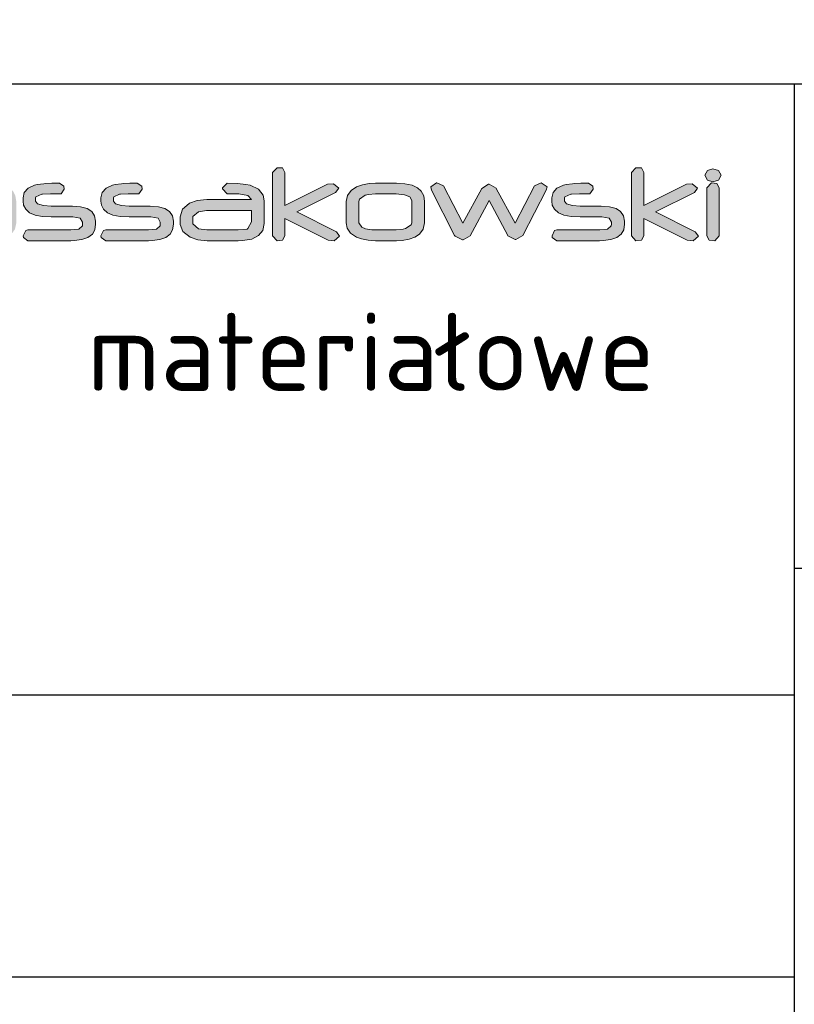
# Model space of a CAD drawing. Header units: millimetres. Extents: x -34919 to 306996, y -293018 to -145733.
# Tile 44 of 256: x 46088 to 47989, y -201360 to -198944. Entities that reach past the tile are written whole.
import ezdxf

# ---------------------------------------------------------------- set-up
doc = ezdxf.new("R2010")
doc.units = ezdxf.units.MM
doc.header["$LTSCALE"] = 3
doc.layers.add('Prz', color=5, linetype='Continuous')
doc.layers.add('TABELA', color=7, linetype='Continuous')
doc.layers.add('SIATKA', color=5, linetype='Continuous', lineweight=18)
doc.styles.add('Annotative', font='txt')
doc.styles.add('NOVE3', font='romans.shx', dxfattribs={"width": 0.7})

# ---------------------------------------------------------------- blocks, each defined once
blk = doc.blocks.new('structure pro')
h = blk.add_hatch(color=7)
h.dxf.hatch_style = 1
h.paths.add_polyline_path([(739.2, 22.6), (739.75, 24.09), (741.79, 25.19), (745.17, 25.58), (748.07, 25.58), (749.33, 27.39), (749.17, 28.65), (747.37, 29.9), (747.13, 29.9), (743.75, 29.75), (741, 29.43), (738.81, 28.88), (738.33, 28.65), (735.98, 27.23), (734.56, 25.19), (734.09, 22.6), (734.09, 8.31), (734.09, 7.76), (735.9, 6.34), (738.18, 6.5), (739.2, 8.31)])
h.paths.add_polyline_path([(553.28, 43.25), (550.33, 45.35), (549.87, 45.35), (544.24, 45.15), (539.6, 44.63), (536, 43.65), (535.15, 43.39), (531.22, 40.96), (528.86, 37.63), (528.08, 33.24), (528.08, 9.48), (528.21, 8.44), (531.15, 6.21), (534.95, 6.47), (536.72, 9.42), (536.72, 33.24), (537.63, 35.79), (540.91, 37.56), (546.6, 38.22), (551.38, 38.28), (553.54, 41.29)])
h.paths.add_polyline_path([(115.83, 43.25), (112.82, 45.35), (112.42, 45.35), (106.8, 45.15), (102.15, 44.63), (98.48, 43.65), (97.7, 43.39), (93.77, 40.96), (91.42, 37.63), (90.63, 33.24), (90.63, 9.48), (90.7, 8.44), (93.71, 6.21), (97.44, 6.47), (99.2, 9.42), (99.2, 33.24), (100.12, 35.79), (103.46, 37.56), (109.15, 38.22), (113.93, 38.28), (116.02, 41.29)])
h.paths.add_polyline_path([(1436.84, 35.09), (1434.56, 35.72), (1432.28, 35.09), (1431.18, 33.12), (1432.28, 31.08), (1434.56, 30.45), (1436.84, 31.08), (1437.86, 33.12)])
h.paths.add_polyline_path([(1436.13, 29.75), (1433.93, 29.98), (1432.05, 28.02), (1432.05, 8.31), (1432.99, 6.58), (1435.27, 6.34), (1437.15, 8.31), (1437.15, 28.02)])
h.paths.add_polyline_path([(1405.27, 36.11), (1403.07, 36.19), (1401.18, 34.3), (1401.18, 8.31), (1403.07, 6.34), (1405.27, 6.58), (1406.29, 8.31), (1406.29, 15.45), (1423.96, 6.58), (1426.47, 6.34), (1428.59, 8.15), (1427.33, 10.03), (1411.08, 18.12), (1426.94, 26.06), (1428.28, 27.86), (1426.08, 29.67), (1423.72, 29.51), (1406.29, 20.79), (1406.29, 34.3)])
h.paths.add_polyline_path([(1385.4, 28.65), (1383.59, 29.9), (1380.45, 29.83), (1377.94, 29.75), (1377.15, 29.67), (1374.48, 29.35), (1373.38, 29.04), (1370.71, 27.86), (1369.14, 26.13), (1368.67, 23.86), (1368.67, 22.6), (1368.82, 20.95), (1369.77, 19.22), (1371.34, 17.81), (1373.62, 16.87), (1376.6, 16.32), (1380.21, 16.08), (1388.62, 16.08), (1389.09, 16.08), (1392.07, 15.53), (1393.01, 13.96), (1393.01, 13.1), (1392.94, 12.47), (1391.44, 11.13), (1388.22, 10.74), (1370.71, 10.74), (1369.77, 10.51), (1368.75, 8.31), (1368.82, 7.68), (1370.71, 6.34), (1388.14, 6.34), (1389.64, 6.42), (1392.78, 6.81), (1395.21, 7.68), (1397.02, 9.01), (1398.04, 10.82), (1398.43, 13.1), (1398.43, 14.2), (1398.43, 14.35), (1397.96, 16.55), (1396.78, 18.28), (1394.9, 19.54), (1392.23, 20.24), (1388.85, 20.48), (1380.29, 20.48), (1377.15, 20.71), (1374.64, 21.42), (1373.85, 22.6), (1373.85, 23.86), (1373.93, 24.33), (1376.36, 25.43), (1376.68, 25.43), (1379.9, 25.51), (1383.59, 25.51), (1384.22, 25.58), (1385.55, 27.39)])
h.paths.add_polyline_path([(1324.29, 28.8), (1321.55, 29.98), (1321.47, 29.98), (1319.19, 28.33), (1319.5, 27.08), (1328.85, 8.46), (1329.09, 8.15), (1332.07, 6.74), (1332.38, 6.74), (1335.21, 8.38), (1342.99, 22.76), (1350.6, 8.46), (1350.68, 8.31), (1353.67, 6.81), (1353.98, 6.81), (1356.81, 8.46), (1366.39, 27.08), (1366.7, 28.33), (1366.7, 28.41), (1364.27, 29.98), (1361.6, 28.8), (1353.67, 13.49), (1345.89, 27.78), (1345.89, 27.86), (1342.99, 29.51), (1342.75, 29.51), (1340, 27.78), (1332.23, 13.49)])
h.paths.add_polyline_path([(1308.59, 29.67), (1305.13, 29.9), (1296.49, 29.9), (1293.98, 29.75), (1291.15, 29.2), (1288.8, 28.33), (1286.6, 26.92), (1285.11, 24.8), (1284.56, 22.36), (1284.56, 13.65), (1284.95, 11.45), (1286.36, 9.41), (1288.8, 7.83), (1290.84, 7.13), (1293.59, 6.58), (1296.49, 6.34), (1305.13, 6.34), (1307.49, 6.5), (1310.32, 6.97), (1312.59, 7.76), (1314.56, 9.01), (1316.05, 11.05), (1316.6, 13.65), (1316.6, 22.36), (1316.6, 22.44), (1316.28, 24.72), (1315.26, 26.61), (1313.69, 28.02), (1311.49, 29.04)])
h.paths.add_polyline_path([(1296.57, 25.51), (1304.97, 25.51), (1308.43, 25.19), (1310.63, 24.33), (1311.34, 22.76), (1311.34, 13.65), (1311.18, 12.86), (1308.82, 11.29), (1307.8, 11.05), (1304.97, 10.74), (1296.57, 10.74), (1295.08, 10.74), (1292.41, 11.21), (1291, 11.84), (1289.74, 13.65), (1289.74, 22.36), (1289.97, 23.39), (1292.33, 24.96), (1293.67, 25.27)], flags=16)
h.paths.add_polyline_path([(1258.48, 36.11), (1256.28, 36.19), (1254.4, 34.3), (1254.4, 8.31), (1256.28, 6.34), (1258.48, 6.58), (1259.5, 8.31), (1259.5, 15.45), (1277.17, 6.58), (1279.69, 6.34), (1281.81, 8.15), (1280.55, 10.03), (1264.29, 18.12), (1280.16, 26.06), (1281.49, 27.86), (1279.29, 29.67), (1276.94, 29.51), (1259.5, 20.79), (1259.5, 34.3)])
h.paths.add_polyline_path([(1240.1, 29.75), (1235.86, 29.9), (1233.9, 27.94), (1233.9, 27.63), (1235.86, 25.51), (1237.04, 25.51), (1237.28, 25.51), (1238.14, 25.58), (1238.85, 25.58), (1240.57, 25.51), (1244.34, 24.8), (1245.84, 23.15), (1227.54, 23.15), (1223.61, 22.76), (1220.47, 21.66), (1220.31, 21.58), (1217.56, 19.3), (1216.7, 16.16), (1216.7, 13.18), (1216.7, 13.02), (1217.72, 10.11), (1220.71, 7.83), (1223.93, 6.74), (1227.69, 6.34), (1240.34, 6.34), (1242.15, 6.42), (1245.99, 7.05), (1248.74, 8.46), (1250.39, 10.58), (1250.94, 13.41), (1250.94, 22.68), (1250.55, 24.96), (1248.66, 27.39), (1245.29, 29.04), (1243.56, 29.35)])
h.paths.add_polyline_path([(1240.42, 10.74), (1227.54, 10.74), (1224.16, 11.21), (1221.88, 13.25), (1221.88, 16.24), (1224.08, 18.2), (1227.46, 18.75), (1245.76, 18.75), (1245.76, 17.89), (1245.84, 16.71), (1245.84, 15.53), (1245.84, 14.67), (1245.84, 14.12), (1244.34, 11.29), (1244.11, 11.13)], flags=16)
h.paths.add_polyline_path([(1200.91, 28.65), (1199.11, 29.9), (1196.04, 29.83), (1193.45, 29.75), (1192.67, 29.67), (1190, 29.35), (1188.9, 29.04), (1186.31, 27.86), (1184.74, 26.13), (1184.19, 23.86), (1184.19, 22.6), (1184.42, 20.95), (1185.29, 19.22), (1186.86, 17.81), (1189.13, 16.87), (1192.12, 16.32), (1195.73, 16.08), (1204.13, 16.08), (1204.61, 16.08), (1207.59, 15.53), (1208.53, 13.96), (1208.53, 13.1), (1208.45, 12.47), (1206.96, 11.13), (1203.74, 10.74), (1186.23, 10.74), (1185.29, 10.51), (1184.26, 8.31), (1184.34, 7.68), (1186.23, 6.34), (1203.66, 6.34), (1205.16, 6.42), (1208.3, 6.81), (1210.81, 7.68), (1212.54, 9.01), (1213.56, 10.82), (1213.95, 13.1), (1213.95, 14.2), (1213.95, 14.35), (1213.48, 16.55), (1212.3, 18.28), (1210.42, 19.54), (1207.75, 20.24), (1204.37, 20.48), (1195.81, 20.48), (1192.67, 20.71), (1190.15, 21.42), (1189.37, 22.6), (1189.37, 23.86), (1189.45, 24.33), (1191.88, 25.43), (1192.2, 25.43), (1195.42, 25.51), (1199.11, 25.51), (1199.74, 25.58), (1201.07, 27.39)])
h.paths.add_polyline_path([(1169.11, 28.65), (1167.3, 29.9), (1164.16, 29.83), (1161.65, 29.75), (1160.86, 29.67), (1158.19, 29.35), (1157.09, 29.04), (1154.42, 27.86), (1152.85, 26.13), (1152.38, 23.86), (1152.38, 22.6), (1152.54, 20.95), (1153.48, 19.22), (1155.05, 17.81), (1157.33, 16.87), (1160.23, 16.32), (1163.92, 16.08), (1172.33, 16.08), (1172.72, 16.08), (1175.7, 15.53), (1176.72, 13.96), (1176.72, 13.1), (1176.65, 12.47), (1175.15, 11.13), (1171.86, 10.74), (1154.34, 10.74), (1153.48, 10.51), (1152.46, 8.31), (1152.54, 7.68), (1154.34, 6.34), (1171.86, 6.34), (1173.35, 6.42), (1176.49, 6.81), (1178.92, 7.68), (1180.73, 9.01), (1181.75, 10.82), (1182.07, 13.1), (1182.07, 14.2), (1182.07, 14.35), (1181.67, 16.55), (1180.49, 18.28), (1178.61, 19.54), (1175.94, 20.24), (1172.56, 20.48), (1163.92, 20.48), (1160.78, 20.71), (1158.35, 21.42), (1157.48, 22.6), (1157.48, 23.86), (1157.64, 24.33), (1160.08, 25.43), (1160.39, 25.43), (1163.61, 25.51), (1167.3, 25.51), (1167.93, 25.58), (1169.26, 27.39)])
h.paths.add_polyline_path([(1141.62, 29.67), (1138.16, 29.9), (1129.52, 29.9), (1127.01, 29.75), (1124.18, 29.2), (1121.83, 28.33), (1119.63, 26.92), (1118.06, 24.8), (1117.59, 22.36), (1117.59, 13.65), (1117.98, 11.45), (1119.39, 9.41), (1121.83, 7.83), (1123.87, 7.13), (1126.62, 6.58), (1129.52, 6.34), (1138.16, 6.34), (1140.52, 6.5), (1143.35, 6.97), (1145.62, 7.76), (1147.59, 9.01), (1149.08, 11.05), (1149.63, 13.65), (1149.63, 22.36), (1149.63, 22.44), (1149.24, 24.72), (1148.29, 26.61), (1146.72, 28.02), (1144.45, 29.04)])
h.paths.add_polyline_path([(1129.6, 25.51), (1138.01, 25.51), (1141.46, 25.19), (1143.66, 24.33), (1144.37, 22.76), (1144.37, 13.65), (1144.13, 12.86), (1141.85, 11.29), (1140.83, 11.05), (1138.01, 10.74), (1129.6, 10.74), (1128.11, 10.74), (1125.44, 11.21), (1123.95, 11.84), (1122.77, 13.65), (1122.77, 22.36), (1123.01, 23.39), (1125.36, 24.96), (1126.7, 25.27)], flags=16)
h.paths.add_polyline_path([(1086.96, 34.3), (1084.99, 36.19), (1082.72, 36.11), (1081.62, 34.3), (1081.62, 8.31), (1082.72, 6.58), (1084.99, 6.34), (1086.96, 8.31), (1086.96, 18.67), (1109.81, 6.66), (1112.64, 6.34), (1114.84, 8.15), (1113.58, 10.03), (1091.75, 21.58), (1112.8, 32.65), (1114.13, 34.46), (1111.93, 36.19), (1108.95, 36.03), (1086.96, 24.33)])
h.paths.add_polyline_path([(1052.94, 36.11), (1050.74, 36.19), (1048.78, 34.3), (1048.78, 20.56), (1044.07, 15.92), (1043.59, 15.14), (1044.62, 14.35), (1046.11, 14.67), (1048.78, 17.26), (1048.78, 8.31), (1049.88, 6.58), (1052.08, 6.34), (1053.96, 8.31), (1053.96, 22.29), (1058.83, 27), (1059.22, 27.78), (1058.2, 28.57), (1056.79, 28.33), (1053.96, 25.58), (1053.96, 34.3)])
h.paths.add_polyline_path([(1034.65, 29.67), (1031.51, 29.9), (1021.93, 29.9), (1019.02, 29.75), (1016.2, 29.28), (1013.92, 28.49), (1011.56, 27), (1009.99, 24.96), (1009.52, 22.44), (1009.52, 13.8), (1009.52, 13.1), (1010.38, 10.66), (1012.35, 8.54), (1013.05, 8.07), (1015.41, 7.13), (1018.63, 6.58), (1021.14, 6.42), (1022.32, 6.42), (1025.39, 6.34), (1026.01, 6.42), (1027.27, 8.31), (1027.19, 9.41), (1025.39, 10.74), (1023.89, 10.74), (1021.22, 10.82), (1018.79, 11.13), (1017.53, 11.53), (1015.49, 13.02), (1014.86, 15.45), (1014.86, 15.61), (1040.54, 15.61), (1040.86, 15.61), (1041.96, 17.73), (1041.96, 23.39), (1041.8, 24.72), (1040.62, 26.92), (1038.27, 28.57), (1037.24, 29.04)])
h.paths.add_polyline_path([(1022.71, 25.58), (1026.41, 25.58), (1028.06, 25.58), (1031.9, 25.35), (1034.73, 24.88), (1036.38, 24.01), (1036.93, 22.99), (1036.93, 20.09), (1014.7, 20.09), (1014.7, 22.76), (1015.18, 24.01), (1017.92, 25.19), (1019.89, 25.43)], flags=16)
h.paths.add_polyline_path([(965.23, 28.8), (962.48, 29.98), (962.4, 29.98), (960.04, 28.33), (960.36, 27.08), (969.78, 8.46), (969.94, 8.15), (973, 6.74), (973.32, 6.74), (976.14, 8.38), (983.84, 22.76), (991.46, 8.46), (991.54, 8.31), (994.52, 6.81), (994.91, 6.81), (997.66, 8.46), (1007.24, 27.08), (1007.64, 28.33), (1007.64, 28.41), (1005.2, 29.98), (1002.45, 28.8), (994.52, 13.49), (986.82, 27.78), (986.75, 27.86), (983.84, 29.51), (983.68, 29.51), (980.85, 27.78), (973.16, 13.49)])
h.paths.add_polyline_path([(946.61, 29.75), (942.37, 29.9), (940.41, 27.94), (940.41, 27.63), (942.37, 25.51), (943.55, 25.51), (943.79, 25.51), (944.65, 25.58), (945.36, 25.58), (947.08, 25.51), (950.85, 24.8), (952.35, 23.15), (934.05, 23.15), (930.2, 22.76), (926.98, 21.66), (926.82, 21.58), (924.07, 19.3), (923.21, 16.16), (923.21, 13.18), (923.21, 13.02), (924.23, 10.11), (927.21, 7.83), (930.43, 6.74), (934.2, 6.34), (946.85, 6.34), (948.66, 6.42), (952.5, 7.05), (955.25, 8.46), (956.9, 10.58), (957.45, 13.41), (957.45, 22.68), (957.06, 24.96), (955.17, 27.39), (951.8, 29.04), (950.07, 29.35)])
h.paths.add_polyline_path([(946.93, 10.74), (934.05, 10.74), (930.67, 11.21), (928.39, 13.25), (928.39, 16.24), (930.59, 18.2), (933.97, 18.75), (952.27, 18.75), (952.27, 17.89), (952.35, 16.71), (952.35, 15.53), (952.35, 14.67), (952.35, 14.12), (950.85, 11.29), (950.62, 11.13)], flags=16)
h.paths.add_polyline_path([(911.82, 35.95), (907.89, 36.19), (885.28, 36.19), (883.31, 34.3), (883.31, 8.31), (885.28, 6.34), (887.63, 6.58), (888.81, 8.31), (888.81, 17.02), (907.66, 17.02), (909.07, 17.1), (912.76, 17.49), (915.98, 18.52), (917.4, 19.22), (919.68, 21.66), (920.46, 24.96), (920.46, 29.59), (920.38, 30.3), (918.97, 32.97), (915.75, 34.93), (915.12, 35.17)])
h.paths.add_polyline_path([(888.81, 31.79), (907.97, 31.79), (910.41, 31.71), (913.86, 30.85), (915.04, 29.2), (915.04, 25.11), (914.57, 23.54), (912.29, 22.05), (907.97, 21.5), (888.81, 21.5)], flags=16)
h.paths.add_polyline_path([(851.51, 11.05), (852.6, 9.09), (851.51, 7.05), (849.23, 6.42), (846.95, 7.05), (845.85, 9.09), (846.95, 11.05), (849.23, 11.68)])
h.paths.add_polyline_path([(828.34, 38.54), (827.32, 38.7), (825.59, 38.07), (824.72, 36.42), (825.59, 34.77), (827.39, 34.22), (829.12, 34.85), (829.99, 36.42), (829.75, 37.36), (829.2, 38.07)])
h.paths.add_polyline_path([(842.47, 28.41), (840.82, 29.12), (838.86, 28.49), (812.39, 11.29), (810.98, 9.17), (812.16, 7.05), (814.59, 6.34), (841.69, 6.34), (841.85, 6.34), (843.73, 8.54), (843.73, 8.7), (841.69, 10.74), (820.17, 10.82), (842.47, 25.35), (843.1, 26.68)])
h.paths.add_polyline_path([(801.01, 29.59), (796.45, 29.9), (788.05, 29.9), (784.99, 29.75), (781.14, 29.04), (778.39, 27.7), (776.74, 25.74), (776.19, 23.15), (776.19, 8.31), (777.21, 6.58), (779.41, 6.34), (781.37, 8.31), (781.37, 23.23), (781.37, 23.39), (783.89, 25.35), (785.3, 25.43), (787.58, 25.51), (796.45, 25.51), (798.96, 25.51), (800.38, 25.35), (800.77, 25.27), (802.97, 23.23), (802.97, 8.31), (804.07, 6.58), (806.27, 6.34), (808.23, 8.31), (808.23, 23.23), (808, 24.8), (806.82, 27.08), (804.46, 28.65)])
h.paths.add_polyline_path([(771.79, 35.09), (769.51, 35.72), (767.24, 35.09), (766.14, 33.12), (767.24, 31.08), (769.51, 30.45), (771.79, 31.08), (772.89, 33.12)])
h.paths.add_polyline_path([(771.16, 29.75), (768.96, 29.98), (767, 28.02), (767, 8.31), (768.02, 6.58), (770.22, 6.34), (772.18, 8.31), (772.18, 28.02)])
h.paths.add_polyline_path([(730.01, 36.03), (727.81, 36.19), (725.85, 34.3), (725.85, 29.67), (710.45, 29.67), (706.84, 29.51), (703.23, 28.65), (700.56, 27.23), (698.91, 25.11), (698.2, 22.36), (698.12, 20.09), (698.12, 16.08), (698.2, 13.02), (698.52, 11.21), (699.93, 9.09), (702.44, 7.6), (705.98, 6.66), (710.53, 6.34), (718.39, 6.34), (719.49, 6.42), (723.18, 6.81), (726.4, 7.83), (727.5, 8.38), (730.17, 10.66), (731.03, 13.57), (731.03, 34.3)])
h.paths.add_polyline_path([(717.91, 10.74), (710.45, 10.74), (709.35, 10.74), (706.06, 10.98), (705.03, 11.37), (703.39, 13.96), (703.39, 22.29), (703.7, 23.39), (705.9, 24.88), (710.3, 25.35), (725.85, 25.35), (725.85, 13.73), (725.22, 12.23), (722.63, 11.13)], flags=16)
h.paths.add_polyline_path([(598.24, 45.02), (592.41, 45.35), (578.08, 45.35), (573.83, 45.15), (569.18, 44.3), (565.19, 42.73), (561.52, 40.38), (558.97, 36.97), (558.12, 32.78), (558.12, 18.38), (558.77, 14.72), (561.13, 11.25), (565.25, 8.63), (568.59, 7.46), (573.17, 6.54), (578.08, 6.21), (592.41, 6.21), (596.34, 6.34), (601.05, 7.13), (604.91, 8.57), (608.12, 10.66), (610.67, 14.07), (611.52, 18.38), (611.52, 32.85), (611.52, 33.05), (610.93, 36.84), (609.36, 39.92), (606.68, 42.27), (602.95, 43.97)])
h.paths.add_polyline_path([(578.21, 38.08), (592.15, 38.08), (597.91, 37.63), (601.58, 36.06), (602.82, 33.44), (602.82, 18.38), (602.49, 17.01), (598.63, 14.39), (596.93, 13.93), (592.22, 13.41), (578.21, 13.41), (575.72, 13.54), (571.27, 14.26), (568.85, 15.31), (566.76, 18.38), (566.76, 32.78), (567.22, 34.55), (571.14, 37.1), (573.3, 37.69)], flags=16)
h.paths.add_polyline_path([(508.97, 45.09), (502.82, 45.35), (489.14, 45.35), (484.49, 45.22), (479.71, 44.63), (476.24, 43.65), (472.71, 41.55), (470.29, 38.15), (469.44, 33.77), (469.44, -1.45), (469.57, -2.43), (472.65, -4.65), (476.31, -4.33), (478.08, -1.45), (478.08, 6.54), (504.91, 6.54), (510.08, 6.8), (514.92, 7.78), (518.65, 9.42), (521.4, 11.84), (522.97, 14.92), (523.56, 18.65), (523.56, 33.83), (523.5, 34.55), (522.78, 37.82), (520.95, 40.57), (518.07, 42.67), (514.07, 44.17)])
h.paths.add_polyline_path([(504.91, 13.74), (478.08, 13.74), (478.08, 33.5), (478.08, 33.9), (479.52, 36.25), (483.31, 37.69), (489.47, 38.15), (502.95, 38.15), (506.09, 38.08), (510.08, 37.76), (512.9, 36.84), (514.86, 33.77), (514.86, 18.52), (513.94, 16.09), (510.67, 14.33)], flags=16)
h.paths.add_polyline_path([(405.23, 45.02), (400.13, 45.41), (384.03, 45.41), (379.25, 45.22), (374.61, 44.43), (370.74, 43.06), (366.75, 40.57), (364.2, 37.17), (363.35, 32.98), (363.35, 18.58), (363.41, 17.47), (364.85, 13.41), (368.13, 9.81), (369.3, 9.09), (373.3, 7.46), (378.6, 6.47), (382.79, 6.28), (384.75, 6.21), (389.85, 6.21), (390.9, 6.28), (393.06, 9.42), (392.8, 11.32), (389.85, 13.41), (387.37, 13.48), (382.98, 13.61), (378.79, 14.13), (376.83, 14.79), (373.43, 17.34), (372.25, 21.26), (372.25, 21.59), (415.12, 21.59), (415.64, 21.59), (417.47, 25.13), (417.47, 34.55), (417.28, 36.78), (415.25, 40.44), (411.32, 43.19), (409.62, 43.91)])
h.paths.add_polyline_path([(385.4, 38.22), (391.56, 38.28), (394.24, 38.22), (400.72, 37.82), (405.37, 36.97), (408.18, 35.66), (409.1, 33.83), (409.1, 29.05), (371.99, 29.05), (371.99, 33.5), (372.84, 35.6), (377.42, 37.56), (380.69, 37.95)], flags=16)
edge = h.paths.add_edge_path()
edge.add_line((357.72, 38.28), (359.88, 41.29))
edge.add_line((359.88, 41.29), (359.62, 43.25))
edge.add_line((359.62, 43.25), (356.67, 45.35))
edge.add_line((356.67, 45.35), (356.21, 45.35))
edge.add_line((356.21, 45.35), (350.59, 45.15))
edge.add_line((350.59, 45.15), (345.94, 44.63))
edge.add_line((345.94, 44.63), (342.34, 43.65))
edge.add_line((342.34, 43.65), (341.49, 43.39))
edge.add_line((341.49, 43.39), (337.56, 40.96))
edge.add_line((337.56, 40.96), (335.21, 37.63))
edge.add_line((335.21, 37.63), (334.42, 33.24))
edge.add_line((334.42, 33.24), (334.42, 9.48))
edge.add_line((334.42, 9.48), (334.55, 8.44))
edge.add_line((334.55, 8.44), (337.5, 6.21))
edge.add_line((337.5, 6.21), (341.23, 6.47))
edge.add_line((341.23, 6.47), (343.06, 9.42))
edge.add_line((343.06, 9.42), (343.06, 33.24))
edge.add_line((343.06, 33.24), (343.98, 35.79))
edge.add_line((343.98, 35.79), (347.25, 37.56))
edge.add_line((347.25, 37.56), (352.94, 38.22))
edge.add_line((352.94, 38.22), (357.72, 38.28))
edge.add_line((357.72, 38.28), (352.94, 38.22))
h.paths.add_polyline_path([(281.74, 45.09), (278.01, 45.35), (276.96, 45.28), (274.8, 42.14), (274.8, 17.86), (274.86, 16.88), (275.65, 13.61), (277.55, 10.92), (280.49, 8.9), (284.55, 7.39), (289.66, 6.47), (295.81, 6.21), (299.87, 6.21), (300.19, 6.15), (302.74, 6.15), (304.51, 6.08), (305.23, 6.08), (311.71, 6.34), (317.14, 7.13), (321.59, 8.31), (325.06, 10.01), (327.55, 12.17), (328.99, 14.79), (329.51, 17.86), (329.51, 42.14), (329.38, 43.25), (326.31, 45.35), (322.51, 45.09), (320.74, 42.14), (320.74, 17.8), (320.74, 17.21), (319.04, 15.11), (315.05, 13.87), (308.63, 13.41), (295.81, 13.41), (293.71, 13.48), (288.02, 14.13), (284.55, 15.57), (283.44, 17.86), (283.44, 42.14)])
h.paths.add_polyline_path([(252.15, 55.69), (248.49, 55.95), (247.51, 55.89), (245.28, 52.74), (245.28, 45.02), (242.53, 45.02), (240.96, 44.83), (238.93, 41.49), (240.96, 38.08), (242.53, 37.95), (245.28, 37.89), (245.28, 9.42), (247.05, 6.47), (250.71, 6.21), (251.76, 6.28), (253.92, 9.42), (253.92, 37.89), (267.53, 37.89), (268.58, 37.95), (270.81, 41.03), (270.54, 42.93), (267.53, 45.02), (253.92, 45.02), (253.92, 52.74)])
h.paths.add_polyline_path([(236.05, 43.32), (232.91, 45.35), (198.75, 45.35), (194.17, 45.15), (189.19, 44.24), (185.33, 42.6), (182.58, 40.31), (180.95, 37.23), (180.42, 33.5), (180.42, 18.06), (181.14, 13.87), (183.43, 10.4), (187.36, 7.98), (190.18, 7.06), (194.76, 6.41), (200.58, 6.21), (232.45, 6.21), (234.35, 6.47), (236.45, 9.42), (236.19, 11.32), (233.24, 13.41), (200.84, 13.41), (199.01, 13.48), (193.45, 14.2), (190.11, 15.83), (189, 18.45), (189, 33.77), (189.98, 35.99), (193.38, 37.56), (199.4, 38.08), (232.91, 38.08), (234.35, 38.35), (236.25, 41.75)])
h.paths.add_polyline_path([(127.87, 45.09), (124.21, 45.35), (123.16, 45.28), (121, 42.14), (121, 17.86), (121, 16.88), (121.85, 13.61), (123.75, 10.92), (126.69, 8.9), (130.75, 7.39), (135.79, 6.47), (141.94, 6.21), (146, 6.21), (146.33, 6.15), (148.88, 6.15), (150.71, 6.08), (151.43, 6.08), (157.85, 6.34), (163.28, 7.13), (167.79, 8.31), (171.2, 10.01), (173.68, 12.17), (175.19, 14.79), (175.65, 17.86), (175.65, 42.14), (175.58, 43.25), (172.44, 45.35), (168.71, 45.09), (166.94, 42.14), (166.94, 17.8), (166.88, 17.21), (165.24, 15.11), (161.18, 13.87), (154.83, 13.41), (141.94, 13.41), (139.91, 13.48), (134.15, 14.13), (130.75, 15.57), (129.57, 17.86), (129.57, 42.14)])
h.paths.add_polyline_path([(69.3, 55.69), (65.63, 55.95), (64.65, 55.89), (62.49, 52.74), (62.49, 45.02), (59.67, 45.02), (58.1, 44.83), (56.07, 41.49), (58.1, 38.08), (59.67, 37.95), (62.49, 37.89), (62.49, 9.42), (64.19, 6.47), (67.92, 6.21), (68.9, 6.28), (71.06, 9.42), (71.06, 37.89), (84.68, 37.89), (85.79, 37.95), (87.95, 41.03), (87.69, 42.93), (84.68, 45.02), (71.06, 45.02), (71.06, 52.74)])
h.paths.add_polyline_path([(31.73, 43.25), (28.78, 45.35), (23.55, 45.35), (19.29, 45.15), (17.98, 45.09), (13.6, 44.5), (11.7, 44.04), (7.38, 42.08), (4.7, 39.13), (3.85, 35.34), (3.85, 33.18), (4.18, 30.49), (5.68, 27.61), (8.3, 25.32), (12.09, 23.69), (17.07, 22.77), (23.16, 22.44), (37.16, 22.44), (37.88, 22.44), (42.85, 21.46), (44.49, 18.84), (44.49, 17.4), (44.36, 16.36), (41.87, 14.2), (36.44, 13.41), (7.25, 13.41), (5.75, 13.15), (4.04, 9.42), (4.18, 8.37), (7.25, 6.21), (36.38, 6.21), (38.8, 6.28), (44.1, 6.93), (48.16, 8.44), (51.1, 10.66), (52.87, 13.61), (53.46, 17.4), (53.46, 19.17), (53.46, 19.5), (52.74, 23.16), (50.77, 26.04), (47.57, 28.14), (43.18, 29.38), (37.49, 29.77), (23.22, 29.77), (17.98, 30.03), (13.86, 31.21), (12.49, 33.31), (12.49, 35.34), (12.62, 36.12), (16.74, 37.95), (17.26, 38.02), (22.57, 38.08), (28.78, 38.08), (29.83, 38.22), (31.99, 41.29)])
edge = h.paths.add_edge_path()
edge.add_line((748.07, 25.58), (745.17, 25.58))
edge.add_line((551.38, 38.28), (546.6, 38.22))
edge.add_line((113.93, 38.28), (109.15, 38.22))
at = {"color": 7, "lineweight": 0}
for p, q in [((1256.28, 36.19), (1254.4, 34.3)), ((1254.4, 34.3), (1254.4, 8.31)), ((1258.48, 36.11), (1256.28, 36.19)), ((1259.5, 34.3), (1258.48, 36.11)), ((1259.5, 20.79), (1259.5, 34.3)), ((1403.07, 36.19), (1401.18, 34.3)), ((1401.18, 34.3), (1401.18, 8.31)), ((1405.27, 36.11), (1403.07, 36.19)), ((1406.29, 34.3), (1405.27, 36.11)), ((1406.29, 20.79), (1406.29, 34.3)), ((1432.28, 35.09), (1431.18, 33.12)), ((1431.18, 33.12), (1432.28, 31.08)), ((1434.56, 35.72), (1432.28, 35.09)), ((1436.84, 35.09), (1434.56, 35.72)), ((1437.86, 33.12), (1436.84, 35.09)), ((1436.84, 31.08), (1437.86, 33.12)), ((1157.09, 29.04), (1154.42, 27.86)), ((1158.19, 29.35), (1157.09, 29.04)), ((1160.86, 29.67), (1158.19, 29.35)), ((1161.65, 29.75), (1160.86, 29.67)), ((1164.16, 29.83), (1161.65, 29.75)), ((1167.3, 29.9), (1164.16, 29.83)), ((1169.11, 28.65), (1167.3, 29.9)), ((1169.26, 27.39), (1169.11, 28.65)), ((1188.9, 29.04), (1186.31, 27.86)), ((1190, 29.35), (1188.9, 29.04)), ((1192.67, 29.67), (1190, 29.35)), ((1193.45, 29.75), (1192.67, 29.67)), ((1196.04, 29.83), (1193.45, 29.75)), ((1199.11, 29.9), (1196.04, 29.83)), ((1200.91, 28.65), (1199.11, 29.9)), ((1201.07, 27.39), (1200.91, 28.65)), ((1235.86, 29.9), (1233.9, 27.94)), ((1240.1, 29.75), (1235.86, 29.9)), ((1243.56, 29.35), (1240.1, 29.75)), ((1245.29, 29.04), (1243.56, 29.35)), ((1248.66, 27.39), (1245.29, 29.04)), ((1276.94, 29.51), (1259.5, 20.79)), ((1279.29, 29.67), (1276.94, 29.51)), ((1281.49, 27.86), (1279.29, 29.67)), ((1288.8, 28.33), (1286.6, 26.92)), ((1291.15, 29.2), (1288.8, 28.33)), ((1293.98, 29.75), (1291.15, 29.2)), ((1296.49, 29.9), (1293.98, 29.75)), ((1305.13, 29.9), (1296.49, 29.9)), ((1308.59, 29.67), (1305.13, 29.9)), ((1311.49, 29.04), (1308.59, 29.67)), ((1313.69, 28.02), (1311.49, 29.04)), ((1321.47, 29.98), (1319.19, 28.33)), ((1319.19, 28.33), (1319.5, 27.08)), ((1321.55, 29.98), (1321.47, 29.98)), ((1324.29, 28.8), (1321.55, 29.98)), ((1332.23, 13.49), (1324.29, 28.8)), ((1342.75, 29.51), (1340, 27.78)), ((1342.99, 29.51), (1342.75, 29.51)), ((1345.89, 27.86), (1342.99, 29.51)), ((1361.6, 28.8), (1353.67, 13.49)), ((1364.27, 29.98), (1361.6, 28.8)), ((1366.7, 28.41), (1364.27, 29.98)), ((1366.39, 27.08), (1366.7, 28.33)), ((1366.7, 28.33), (1366.7, 28.41)), ((1373.38, 29.04), (1370.71, 27.86)), ((1374.48, 29.35), (1373.38, 29.04)), ((1377.15, 29.67), (1374.48, 29.35)), ((1377.94, 29.75), (1377.15, 29.67)), ((1380.45, 29.83), (1377.94, 29.75)), ((1383.59, 29.9), (1380.45, 29.83)), ((1385.4, 28.65), (1383.59, 29.9)), ((1385.55, 27.39), (1385.4, 28.65)), ((1423.72, 29.51), (1406.29, 20.79)), ((1426.08, 29.67), (1423.72, 29.51)), ((1428.28, 27.86), (1426.08, 29.67)), ((1433.93, 29.98), (1432.05, 28.02)), ((1432.28, 31.08), (1434.56, 30.45)), ((1436.13, 29.75), (1433.93, 29.98)), ((1434.56, 30.45), (1436.84, 31.08)), ((1437.15, 28.02), (1436.13, 29.75)), ((1152.85, 26.13), (1152.38, 23.86)), ((1154.42, 27.86), (1152.85, 26.13)), ((1157.48, 23.86), (1157.64, 24.33)), ((1157.64, 24.33), (1160.08, 25.43)), ((1160.08, 25.43), (1160.39, 25.43)), ((1160.39, 25.43), (1163.61, 25.51)), ((1163.61, 25.51), (1167.3, 25.51)), ((1167.3, 25.51), (1167.93, 25.58)), ((1167.93, 25.58), (1169.26, 27.39)), ((1184.74, 26.13), (1184.19, 23.86)), ((1186.31, 27.86), (1184.74, 26.13)), ((1189.37, 23.86), (1189.45, 24.33)), ((1189.45, 24.33), (1191.88, 25.43)), ((1191.88, 25.43), (1192.2, 25.43)), ((1192.2, 25.43), (1195.42, 25.51)), ((1195.42, 25.51), (1199.11, 25.51)), ((1199.11, 25.51), (1199.74, 25.58)), ((1199.74, 25.58), (1201.07, 27.39)), ((1233.9, 27.94), (1233.9, 27.63)), ((1233.9, 27.63), (1235.86, 25.51)), ((1235.86, 25.51), (1237.04, 25.51)), ((1237.04, 25.51), (1237.28, 25.51)), ((1237.28, 25.51), (1238.14, 25.58)), ((1238.14, 25.58), (1238.85, 25.58)), ((1238.85, 25.58), (1240.57, 25.51)), ((1240.57, 25.51), (1244.34, 24.8)), ((1244.34, 24.8), (1245.84, 23.15)), ((1250.55, 24.96), (1248.66, 27.39)), ((1250.94, 22.68), (1250.55, 24.96)), ((1264.29, 18.12), (1280.16, 26.06)), ((1280.16, 26.06), (1281.49, 27.86)), ((1285.11, 24.8), (1284.56, 22.36)), ((1286.6, 26.92), (1285.11, 24.8)), ((1289.97, 23.39), (1292.33, 24.96)), ((1292.33, 24.96), (1293.67, 25.27)), ((1293.67, 25.27), (1296.57, 25.51)), ((1296.57, 25.51), (1304.97, 25.51)), ((1304.97, 25.51), (1308.43, 25.19)), ((1308.43, 25.19), (1310.63, 24.33)), ((1310.63, 24.33), (1311.34, 22.76)), ((1315.26, 26.61), (1313.69, 28.02)), ((1316.28, 24.72), (1315.26, 26.61)), ((1316.6, 22.44), (1316.28, 24.72)), ((1319.5, 27.08), (1328.85, 8.46)), ((1340, 27.78), (1332.23, 13.49)), ((1345.89, 27.78), (1345.89, 27.86)), ((1353.67, 13.49), (1345.89, 27.78)), ((1356.81, 8.46), (1366.39, 27.08)), ((1369.14, 26.13), (1368.67, 23.86)), ((1370.71, 27.86), (1369.14, 26.13)), ((1373.85, 23.86), (1373.93, 24.33)), ((1373.93, 24.33), (1376.36, 25.43)), ((1376.36, 25.43), (1376.68, 25.43)), ((1376.68, 25.43), (1379.9, 25.51)), ((1379.9, 25.51), (1383.59, 25.51)), ((1383.59, 25.51), (1384.22, 25.58)), ((1384.22, 25.58), (1385.55, 27.39)), ((1411.08, 18.12), (1426.94, 26.06)), ((1426.94, 26.06), (1428.28, 27.86)), ((1432.05, 28.02), (1432.05, 8.31)), ((1437.15, 8.31), (1437.15, 28.02)), ((1152.38, 23.86), (1152.38, 22.6)), ((1152.38, 22.6), (1152.54, 20.95)), ((1152.54, 20.95), (1153.48, 19.22)), ((1157.48, 22.6), (1157.48, 23.86)), ((1158.35, 21.42), (1157.48, 22.6)), ((1160.78, 20.71), (1158.35, 21.42)), ((1163.92, 20.48), (1160.78, 20.71)), ((1172.56, 20.48), (1163.92, 20.48)), ((1175.94, 20.24), (1172.56, 20.48)), ((1178.61, 19.54), (1175.94, 20.24)), ((1184.19, 23.86), (1184.19, 22.6)), ((1184.19, 22.6), (1184.42, 20.95)), ((1184.42, 20.95), (1185.29, 19.22)), ((1189.37, 22.6), (1189.37, 23.86)), ((1190.15, 21.42), (1189.37, 22.6)), ((1192.67, 20.71), (1190.15, 21.42)), ((1195.81, 20.48), (1192.67, 20.71)), ((1204.37, 20.48), (1195.81, 20.48)), ((1207.75, 20.24), (1204.37, 20.48)), ((1210.42, 19.54), (1207.75, 20.24)), ((1220.31, 21.58), (1217.56, 19.3)), ((1220.47, 21.66), (1220.31, 21.58)), ((1223.61, 22.76), (1220.47, 21.66)), ((1227.54, 23.15), (1223.61, 22.76)), ((1245.84, 23.15), (1227.54, 23.15)), ((1227.54, 23.15), (1227.54, 23.15)), ((1250.94, 13.41), (1250.94, 22.68)), ((1259.5, 20.79), (1259.5, 20.79)), ((1284.56, 22.36), (1284.56, 13.65)), ((1289.74, 22.36), (1289.97, 23.39)), ((1289.74, 13.65), (1289.74, 22.36)), ((1311.34, 22.76), (1311.34, 13.65)), ((1316.6, 22.36), (1316.6, 22.44)), ((1316.6, 13.65), (1316.6, 22.36)), ((1335.21, 8.38), (1342.99, 22.76)), ((1342.99, 22.76), (1350.6, 8.46)), ((1368.67, 23.86), (1368.67, 22.6)), ((1368.67, 22.6), (1368.82, 20.95)), ((1368.82, 20.95), (1369.77, 19.22)), ((1373.85, 22.6), (1373.85, 23.86)), ((1374.64, 21.42), (1373.85, 22.6)), ((1377.15, 20.71), (1374.64, 21.42)), ((1380.29, 20.48), (1377.15, 20.71)), ((1388.85, 20.48), (1380.29, 20.48)), ((1392.23, 20.24), (1388.85, 20.48)), ((1394.9, 19.54), (1392.23, 20.24)), ((1406.29, 20.79), (1406.29, 20.79)), ((1153.48, 19.22), (1155.05, 17.81)), ((1155.05, 17.81), (1157.33, 16.87)), ((1157.33, 16.87), (1160.23, 16.32)), ((1160.23, 16.32), (1163.92, 16.08)), ((1180.49, 18.28), (1178.61, 19.54)), ((1181.67, 16.55), (1180.49, 18.28)), ((1182.07, 14.35), (1181.67, 16.55)), ((1185.29, 19.22), (1186.86, 17.81)), ((1186.86, 17.81), (1189.13, 16.87)), ((1189.13, 16.87), (1192.12, 16.32)), ((1192.12, 16.32), (1195.73, 16.08)), ((1212.3, 18.28), (1210.42, 19.54)), ((1213.48, 16.55), (1212.3, 18.28)), ((1213.95, 14.35), (1213.48, 16.55)), ((1217.56, 19.3), (1216.7, 16.16)), ((1216.7, 16.16), (1216.7, 13.18)), ((1221.88, 16.24), (1224.08, 18.2)), ((1221.88, 13.25), (1221.88, 16.24)), ((1224.08, 18.2), (1227.46, 18.75)), ((1227.46, 18.75), (1245.76, 18.75)), ((1245.76, 18.75), (1245.76, 17.89)), ((1245.76, 17.89), (1245.84, 16.71)), ((1245.84, 16.71), (1245.84, 15.53)), ((1280.55, 10.03), (1264.29, 18.12)), ((1369.77, 19.22), (1371.34, 17.81)), ((1371.34, 17.81), (1373.62, 16.87)), ((1373.62, 16.87), (1376.6, 16.32)), ((1376.6, 16.32), (1380.21, 16.08)), ((1396.78, 18.28), (1394.9, 19.54)), ((1397.96, 16.55), (1396.78, 18.28)), ((1398.43, 14.35), (1397.96, 16.55)), ((1427.33, 10.03), (1411.08, 18.12)), ((1163.92, 16.08), (1172.33, 16.08)), ((1172.33, 16.08), (1172.72, 16.08)), ((1172.72, 16.08), (1175.7, 15.53)), ((1176.65, 12.47), (1175.15, 11.13)), ((1175.7, 15.53), (1176.72, 13.96)), ((1176.72, 13.1), (1176.65, 12.47)), ((1176.72, 13.96), (1176.72, 13.1)), ((1181.75, 10.82), (1182.07, 13.1)), ((1182.07, 14.2), (1182.07, 14.35)), ((1182.07, 13.1), (1182.07, 14.2)), ((1195.73, 16.08), (1204.13, 16.08)), ((1204.13, 16.08), (1204.61, 16.08)), ((1204.61, 16.08), (1207.59, 15.53)), ((1208.45, 12.47), (1206.96, 11.13)), ((1207.59, 15.53), (1208.53, 13.96)), ((1208.53, 13.1), (1208.45, 12.47)), ((1208.53, 13.96), (1208.53, 13.1)), ((1213.56, 10.82), (1213.95, 13.1)), ((1213.95, 14.2), (1213.95, 14.35)), ((1213.95, 13.1), (1213.95, 14.2)), ((1216.7, 13.18), (1216.7, 13.02)), ((1216.7, 13.02), (1217.72, 10.11)), ((1224.16, 11.21), (1221.88, 13.25)), ((1245.84, 14.12), (1244.34, 11.29)), ((1245.84, 15.53), (1245.84, 14.67)), ((1245.84, 14.67), (1245.84, 14.12)), ((1250.39, 10.58), (1250.94, 13.41)), ((1259.5, 15.45), (1277.17, 6.58)), ((1259.5, 8.31), (1259.5, 15.45)), ((1284.56, 13.65), (1284.95, 11.45)), ((1291, 11.84), (1289.74, 13.65)), ((1311.18, 12.86), (1308.82, 11.29)), ((1311.34, 13.65), (1311.18, 12.86)), ((1316.05, 11.05), (1316.6, 13.65)), ((1380.21, 16.08), (1388.62, 16.08)), ((1388.62, 16.08), (1389.09, 16.08)), ((1389.09, 16.08), (1392.07, 15.53)), ((1392.94, 12.47), (1391.44, 11.13)), ((1392.07, 15.53), (1393.01, 13.96)), ((1393.01, 13.1), (1392.94, 12.47)), ((1393.01, 13.96), (1393.01, 13.1)), ((1398.04, 10.82), (1398.43, 13.1)), ((1398.43, 14.2), (1398.43, 14.35)), ((1398.43, 13.1), (1398.43, 14.2)), ((1406.29, 15.45), (1423.96, 6.58)), ((1406.29, 8.31), (1406.29, 15.45)), ((1153.48, 10.51), (1152.46, 8.31)), ((1152.46, 8.31), (1152.54, 7.68)), ((1154.34, 10.74), (1153.48, 10.51)), ((1171.86, 10.74), (1154.34, 10.74)), ((1175.15, 11.13), (1171.86, 10.74)), ((1178.92, 7.68), (1180.73, 9.01)), ((1180.73, 9.01), (1181.75, 10.82)), ((1185.29, 10.51), (1184.26, 8.31)), ((1184.26, 8.31), (1184.34, 7.68)), ((1186.23, 10.74), (1185.29, 10.51)), ((1203.74, 10.74), (1186.23, 10.74)), ((1206.96, 11.13), (1203.74, 10.74)), ((1210.81, 7.68), (1212.54, 9.01)), ((1212.54, 9.01), (1213.56, 10.82)), ((1217.72, 10.11), (1220.71, 7.83)), ((1227.54, 10.74), (1224.16, 11.21)), ((1240.42, 10.74), (1227.54, 10.74)), ((1244.11, 11.13), (1240.42, 10.74)), ((1244.34, 11.29), (1244.11, 11.13)), ((1245.99, 7.05), (1248.74, 8.46)), ((1248.74, 8.46), (1250.39, 10.58)), ((1254.4, 8.31), (1256.28, 6.34)), ((1258.48, 6.58), (1259.5, 8.31)), ((1279.69, 6.34), (1281.81, 8.15)), ((1281.81, 8.15), (1280.55, 10.03)), ((1284.95, 11.45), (1286.36, 9.41)), ((1286.36, 9.41), (1288.8, 7.83)), ((1292.41, 11.21), (1291, 11.84)), ((1295.08, 10.74), (1292.41, 11.21)), ((1296.57, 10.74), (1295.08, 10.74)), ((1304.97, 10.74), (1296.57, 10.74)), ((1307.8, 11.05), (1304.97, 10.74)), ((1308.82, 11.29), (1307.8, 11.05)), ((1312.59, 7.76), (1314.56, 9.01)), ((1314.56, 9.01), (1316.05, 11.05)), ((1328.85, 8.46), (1329.09, 8.15)), ((1329.09, 8.15), (1332.07, 6.74)), ((1332.38, 6.74), (1335.21, 8.38)), ((1350.6, 8.46), (1350.68, 8.31)), ((1350.68, 8.31), (1353.67, 6.81)), ((1353.98, 6.81), (1356.81, 8.46)), ((1369.77, 10.51), (1368.75, 8.31)), ((1368.75, 8.31), (1368.82, 7.68)), ((1370.71, 10.74), (1369.77, 10.51)), ((1388.22, 10.74), (1370.71, 10.74)), ((1391.44, 11.13), (1388.22, 10.74)), ((1395.21, 7.68), (1397.02, 9.01)), ((1397.02, 9.01), (1398.04, 10.82)), ((1401.18, 8.31), (1403.07, 6.34)), ((1405.27, 6.58), (1406.29, 8.31)), ((1426.47, 6.34), (1428.59, 8.15)), ((1428.59, 8.15), (1427.33, 10.03)), ((1432.05, 8.31), (1432.99, 6.58)), ((1435.27, 6.34), (1437.15, 8.31)), ((1152.54, 7.68), (1154.34, 6.34)), ((1154.34, 6.34), (1171.86, 6.34)), ((1171.86, 6.34), (1173.35, 6.42)), ((1173.35, 6.42), (1176.49, 6.81)), ((1176.49, 6.81), (1178.92, 7.68)), ((1184.34, 7.68), (1186.23, 6.34)), ((1186.23, 6.34), (1203.66, 6.34)), ((1203.66, 6.34), (1205.16, 6.42)), ((1205.16, 6.42), (1208.3, 6.81)), ((1208.3, 6.81), (1210.81, 7.68)), ((1220.71, 7.83), (1220.71, 7.83)), ((1220.71, 7.83), (1223.93, 6.74)), ((1223.93, 6.74), (1227.69, 6.34)), ((1227.69, 6.34), (1240.34, 6.34)), ((1240.34, 6.34), (1242.15, 6.42)), ((1242.15, 6.42), (1245.99, 7.05)), ((1256.28, 6.34), (1258.48, 6.58)), ((1277.17, 6.58), (1279.69, 6.34)), ((1288.8, 7.83), (1290.84, 7.13)), ((1290.84, 7.13), (1293.59, 6.58)), ((1293.59, 6.58), (1296.49, 6.34)), ((1296.49, 6.34), (1305.13, 6.34)), ((1305.13, 6.34), (1307.49, 6.5)), ((1307.49, 6.5), (1310.32, 6.97)), ((1310.32, 6.97), (1312.59, 7.76)), ((1332.07, 6.74), (1332.38, 6.74)), ((1353.67, 6.81), (1353.98, 6.81)), ((1368.82, 7.68), (1370.71, 6.34)), ((1370.71, 6.34), (1388.14, 6.34)), ((1388.14, 6.34), (1389.64, 6.42)), ((1389.64, 6.42), (1392.78, 6.81)), ((1392.78, 6.81), (1395.21, 7.68)), ((1403.07, 6.34), (1405.27, 6.58)), ((1423.96, 6.58), (1426.47, 6.34)), ((1432.99, 6.58), (1435.27, 6.34))]:
    blk.add_line(p, q, dxfattribs=at)
blk = doc.blocks.new('A$C72E22663')
at = {"layer": 'Prz'}
blk.add_lwpolyline([(-1140, 0), (0, 0), (0, 459.29), (-1140, 459.29)], close=True, dxfattribs=at)
at = {"layer": 'TABELA', "color": 3}
for p, q in [((-248.8, 459.29), (-248.8, 0)), ((-248.8, 340.5), (0, 340.5)), ((-1140, 309.42), (-248.8, 309.42)), ((-1140, 240.18), (-248.8, 240.18))]:
    blk.add_line(p, q, dxfattribs=at)
at = {"color": 7, "xscale": 0.6000000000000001, "yscale": 0.6000000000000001, "zscale": 0.6000000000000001}
blk.add_blockref('structure pro', (-1129.49, 417.06), dxfattribs=at)
at = {"layer": 'TABELA', "color": 3, "insert": (-1127.87, 403.18), "char_height": 23, "width": 879.0694, "attachment_point": 1, "rotation": 360, "style": 'Annotative'}
blk.add_mtext('{\\fISOCPEUR|b0|i0|c238|p34;\\H0.83333x;\\C7;projekty  budowlane - ekspertyzy  techniczne - badania  materiałowe}', dxfattribs=at)

msp = doc.modelspace()

# ---------------------------------------------------------------- block references
at = {"layer": 'SIATKA', "color": 42, "xscale": 10, "yscale": 10, "zscale": 10}
msp.add_blockref('A$C72E22663', (50476.536, -203695.194), dxfattribs=at)

# ---------------------------------------------------------------- texts
at = {"color": 20, "insert": (33837.901, -182331.101), "char_height": 300, "width": 16331.01415, "attachment_point": 1, "style": 'NOVE3'}
msp.add_mtext('{\\C1;Wytyczne montażowe\\P\\H0.83333x;\\C3;Podczas montażu należy bezwzględnie przestrzegać dopuszczalnych tolerancji z uwagi na ścisłe dopasowanie elementów amortyzujących ugięcia dźwigarów przekrycia auli.\\P\\H1.2x;\\C1;\\PZabezpieczenia antykorozyjne.\\C256;\\P\\H0.83333x;\\C3;Wszystkie elementy stalowe konstrukcji należy poddać ocynkowaniu ogniowemu.\\PKonstrukcje przeznaczone do cynkowania ogniowego powinny odpowiadać następującym warunkom:\\P\\pl900;^I1. Spoiny powinny być wykonane metodą półautomatyczną w osłonie gazów ochronnych. Nie zaleca się spawania elektrodą otuloną, ze względu na złą jakość powłoki cynkowej na spoinach.\\P^I2. Powierzchnia konstrukcji powinna być wolna od: zawalcowań, zgorzelin, odprysków po spawaniu, ostrych krawędzi, zanieczyszczeń farbami, olejami, emulsjami oraz innymi materiałami stosowanymi przy trasowaniu, znakowaniu, spawaniu, wierceniu itp. W przypadku spawania elektrodą należy dokładnie usunąć otulinę spawalniczą w celu zminimalizowania wad powłoki. Po ocynkowaniu uwydatnią się wady jakości powierzchni stali np. zawalcowania, rysy traserskie, zeszlifowania, pory, odpryski spawalnicze, wadliwe spoiny.\\P^I3. Elementy konstrukcyjne powinny posiadać odpowiednie otwory technologiczne do odpowietrzenia, swobodnego przepływu cynku zewnątrz i wewnątrz elementu oraz do podwieszenia (mogą być przyspawane uchwyty z blachy z otworami).\\P^I4. W przypadku powierzchni spawanych na zakładkę, spoina powinna być szczelna ze wszystkich stron (spawana na około), a nakładki szczelnie przylegać do konstrukcji. Przekroje skrzynkowe oraz powierzchnie nakładające się mogą powodować uszkodzenie konstrukcji - pękanie spoin.\\P^I5. Każdy element konstrukcyjny powinien składać się z jednego gatunku stali.\\P^I6. Konstrukcje nie powinny posiadać małych szczelin lub wnęk. Spoiny powinny być szczelne i zamknięte wokół elementu, ponieważ w przeciwnym przypadku mogą po cynkowaniu wylewać się z nich resztki topnika i kwasu pogarszając jakość powłoki (tzw. "krwawe wycieki").\\P^I7. Naddatek wymiarowy dla otworów pod śruby powinien wynosić 1 - 2 mm.\\PTermiczne oddziaływanie kąpieli cynkowej uwalnia w elementach naprężenia wewnętrzne, co może powodować odkształcenia. Szczególnie uwidacznia się to w elementach spawanych. Dotyczy to także dwuteowników spawanych, których odkształcenia po cynkowaniu mogą przekroczyć dopuszczalne normy, oraz nie usztywnionych arkuszy blach i otwartych kształtowników giętych.\\P\\C256;\\P\\pl0;\\H1.2x;\\C1;Malowanie konstrukcji.\\P\\H0.83333x;\\C3;Wszystkie elementy stalowe konstrukcji należy pomalować proszkowo na kolor RAL 9011}', dxfattribs=at)

doc.saveas('drawing.dxf')
